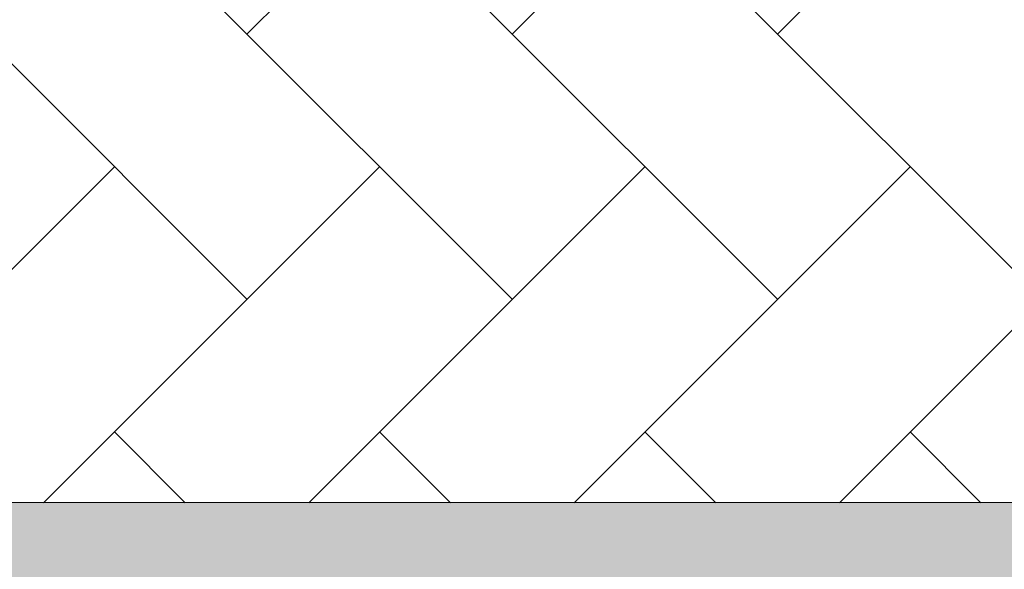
# Model space of a CAD drawing. Header units: millimetres. Extents: x 53645 to 137188, y 78097 to 135542.
# Tile 26 of 256: x 68931 to 70531, y 83594 to 84488. Entities that reach past the tile are written whole.
import ezdxf

# ---------------------------------------------------------------- set-up
doc = ezdxf.new("R2010")
doc.units = ezdxf.units.MM
for name, color, linetype, lineweight in [('GP-graas', 94, 'Continuous', 9), ('GP-POKRITIE1', 7, 'Continuous', 9), ('stair1', 7, 'Continuous', 15)]:
    doc.layers.add(name, color=color, linetype=linetype, lineweight=lineweight)
doc.layers.add('line 1 GP', color=90, linetype='Continuous', lineweight=0, plot=False)

msp = doc.modelspace()

# ---------------------------------------------------------------- hatches: boundary and pattern name
at = {"layer": 'GP-graas', "ltscale": 100}
h = msp.add_hatch(dxfattribs=at)
h.set_pattern_fill('GRASS', color=256, scale=15)
h.set_pattern_definition([(90, (91714.96, -74594.3), (-269.4077, 269.4077), [71.4375, -467.3779]), (45, (91714.96, -74594.3), (-269.4077, 269.4077), [71.4375, -309.5625]), (135, (91714.96, -74594.3), (-269.4077, -269.4077), [71.4375, -309.5625])])
h.paths.add_polyline_path([(73026, 96352.8), (77926, 96352.8), (77926, 95352.8), (89486.2, 95352.8), (91055.3, 97732.8), (59227.9, 97196.4), (55227.9, 78896.4), (81450.5, 78459.4), (81139.4, 81744.2), (83067.3, 84852.8), (80101, 84852.8), (80100.6, 83702.8), (59350.8, 83702.8), (59350.8, 84702.8), (59350.8, 85002.8), (59350.8, 85302.8), (59350.8, 85602.8), (59350.8, 89827.7), (59350.8, 94352.8), (61350.8, 94352.8), (61350.8, 95352.8), (73026, 95352.8)])
at = {"layer": 'GP-POKRITIE1', "ltscale": 100}
h = msp.add_hatch(dxfattribs=at)
h.set_pattern_fill('AR-HBONE', color=252, scale=3, angle=90)
h.set_pattern_definition([(135, (91714.96, -74594.3), (-431.0523, 7e-14), [914.4, -304.8]), (225, (91499.43, -74378.8), (-431.0523, 7e-14), [914.4, -304.8])])
h.paths.add_polyline_path([(61350.8, 95352.7), (73026, 95352.9), (73026, 96202.8), (77926, 96202.8), (77926, 95352.8), (89579.3, 95352.8), (83067.3, 84852.8), (80101, 84852.8), (80101, 83702.8), (59350.8, 83702.5), (59350.8, 84702.8), (76101.3, 84702.8), (76200.8, 84702.8), (79101.6, 84702.8), (79101.6, 87352.8), (83151.2, 87352.8), (83151.3, 88102.8), (83001.5, 88102.8), (83001.5, 93602.8), (83151.5, 93602.8), (83151.5, 94352.8), (76926.8, 94352.8), (76926.7, 95202.8), (73926.3, 95202.8), (73926.3, 94352.9), (61350.8, 94352.7)])

# ---------------------------------------------------------------- linework, layer by layer
at = {"layer": 'line 1 GP', "ltscale": 100}
msp.add_lwpolyline([(73026, 96202.8), (77926, 96202.8), (77926, 95352.8), (89486.2, 95352.8), (91055.3, 97732.8), (59227.9, 97196.4), (55227.9, 78896.4), (81450.5, 78459.4), (81139.4, 81744.2), (83067.3, 84852.8), (80101, 84852.8), (80100.6, 83702.8), (59350.8, 83702.8), (59350.8, 84702.8), (59350.8, 85002.8), (59350.8, 85302.8), (59350.8, 85602.8), (59350.8, 89827.7), (59350.8, 94352.8), (61350.8, 94352.8), (61350.8, 95352.8), (73026, 95352.8)], close=True, dxfattribs=at)
at = {"layer": 'stair1', "ltscale": 75}
msp.add_lwpolyline([(59350.8, 84702.8), (59350.8, 83702.8), (80100.6, 83702.8), (80101, 84852.8), (83067.3, 84852.8), (89579.3, 95352.8), (77926, 95352.8), (77926, 96202.8), (73026, 96202.8), (73026, 95352.8), (61350.8, 95352.8), (61350.8, 94352.8)], dxfattribs=at)

doc.saveas('drawing.dxf')
